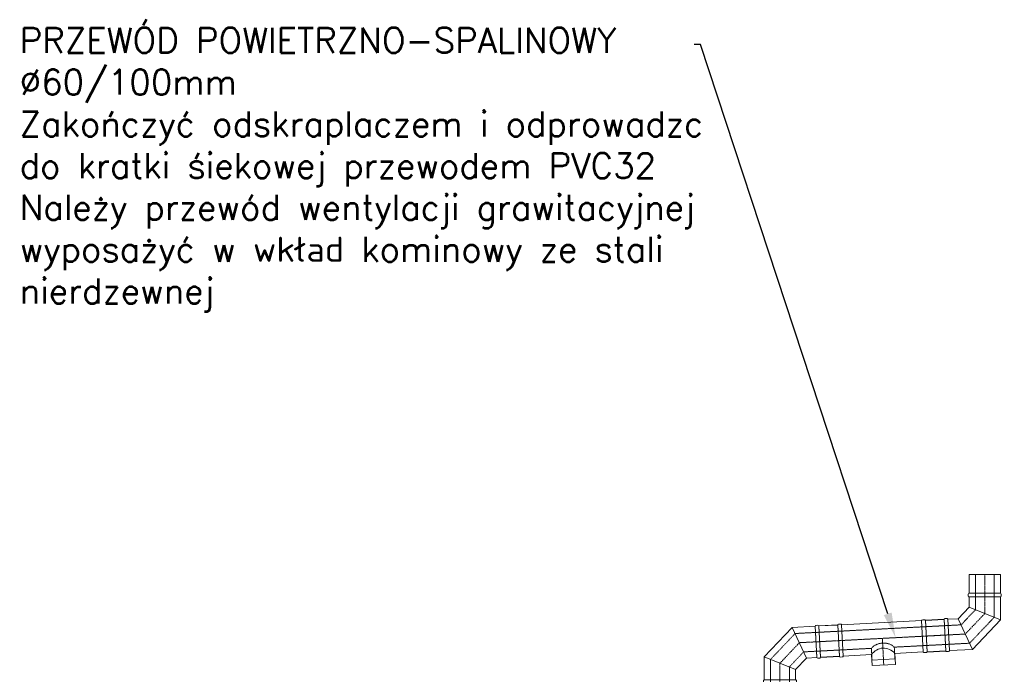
# Model space of a CAD drawing. Header units: centimetres. Extents: x 8850 to 34176, y 15581 to 20389.
# Tile 8 of 12: x 9595 to 9909, y 20180 to 20389. Entities that reach past the tile are written whole.
import ezdxf
from ezdxf import colors
from ezdxf.entities.mleader import LeaderData, LeaderLine
from ezdxf.enums import TextEntityAlignment as Align
from ezdxf.math import Vec2, Vec3

# ---------------------------------------------------------------- set-up
doc = ezdxf.new("R2010")
doc.units = ezdxf.units.CM
doc.header["$LTSCALE"] = 0.2
doc.linetypes.add('DASHDOT', pattern=[1, 0.5, -0.25, 0, -0.25])
doc.linetypes.add('DASHEDX2', pattern=[1.5, 1, -0.5])
for name, color, linetype, lineweight in [('2DH_PRO_p', 170, 'Continuous', 15), ('_ET_OPIS', 7, 'Continuous', 20), ('CP_AXIS', 143, 'DASHDOT', 9), ('CP_DETAL', 33, 'Continuous', 9)]:
    doc.layers.add(name, color=color, linetype=linetype, lineweight=lineweight)
doc.styles.add('CP_ATTR', font='arial.ttf')
doc.styles.add('SIMPLEX', font='simplex.shx', dxfattribs={"height": 12})

# ---------------------------------------------------------------- blocks, each defined once
blk = doc.blocks.new('2dchmd003_m01')
for p, q in [((60, 50), (0, 50)), ((0, -50), (0, 50)), ((60, -50), (60, 50)), ((60, -50), (0, -50))]:
    blk.add_line(p, q)
blk = doc.blocks.new('2dchmd003_m02')
for p, q in [((0, -50), (0, 50)), ((9, 53), (3, 53)), ((12, -50), (12, 50)), ((9, -53), (3, -53))]:
    blk.add_line(p, q)
for centre, start, end in [((3, 50), 90, 180), ((9, 50), 0, 90), ((3, -50), 180, 270), ((9, -50), 270, 0)]:
    blk.add_arc(centre, 3, start, end)
blk = doc.blocks.new('2hpn_fls002_0057_z0yhmc')
at = {"linetype": 'DASHEDX2'}
for p, q in [((10.1, 7.55), (10.69, 18.84)), ((15.96, 4.84), (16.68, 18.52)), ((5.3, 3), (10.1, 7.55)), ((7.7, -3), (15.96, 4.84)), ((-6, 3), (5.3, 3)), ((-6, -3), (7.7, -3))]:
    blk.add_line(p, q, dxfattribs=at)
for p, q in [((8.14, 8.45), (8.31, 11.75)), ((8.31, 11.75), (18.3, 11.23)), ((18.3, 11.23), (17.92, 3.94)), ((4.51, 5), (8.14, 8.45)), ((-6, 5.1), (0, 5.1)), ((-6, -5.1), (-6, 5.1)), ((0, 5.1), (0, -5.1)), ((0.9, 5.25), (0.2, 5.25)), ((1.2, 5), (1.2, -5)), ((1.2, 5), (4.51, 5)), ((8.49, -5), (17.92, 3.94)), ((-6, -5.1), (0, -5.1)), ((0.2, -5.25), (0.9, -5.25)), ((1.2, -5), (8.49, -5))]:
    blk.add_line(p, q)
for centre, major_axis, ratio, start_param, end_param in [((0.2, 5.1), (-0.2, 0), 0.75, -1.570796, 0), ((0.9, 5), (-0.3, 0), 0.833333, -3.141593, -1.570796), ((0.2, -5.1), (-0.2, 0), 0.75, 0, 1.570796), ((0.9, -5), (-0.3, 0), 0.833333, 1.570796, 3.141593)]:
    blk.add_ellipse(centre, major_axis=major_axis, ratio=ratio, start_param=start_param, end_param=end_param)
at = {"layer": 'CP_AXIS'}
for p, q in [((13.03, 6.2), (13.68, 18.68)), ((6.5, 0), (13.03, 6.2)), ((-6, 0), (6.5, 0))]:
    blk.add_line(p, q, dxfattribs=at)
at = {"layer": 'CP_DETAL'}
for p, q in [((17.92, 3.94), (8.14, 8.45)), ((8.49, -5), (4.51, 5))]:
    blk.add_line(p, q, dxfattribs=at)
at = {"xscale": 0.1, "rotation": 87}
for name, p, yscale in [('2dchmd003_m01', (13.37, 12.69), 0.1), ('2dchmd003_m02', (13.31, 11.49), 0.09905660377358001)]:
    blk.add_blockref(name, p, dxfattribs=dict(at, yscale=yscale))
at = {"linetype": 'ByBlock', "style": 'CP_ATTR', "flags": 9}
for tag in ['NAME', 'GROUP', 'NUMBER', 'PRODUCER', 'ARTICLE', 'PRODUCT-TYPE', 'ORDER-NO', 'CHARACTER', 'DN', 'PN', 'TEMPERATURE', 'FLOW', 'POWER', 'VOLTAGE', 'WEIGHT', 'OTHER']:
    blk.add_attdef(tag, text='', height=0.00005, dxfattribs=at).set_placement((-5.3, -4.99), align=Align.MIDDLE_LEFT)
blk = doc.blocks.new('2hpn_fls001_0113_aktrft')
for p, q in [((17.75, 8.5), (10.25, 8.5)), ((10.25, 8.5), (10.25, 5)), ((10.25, 6.75), (17.75, 6.75)), ((17.75, 8.5), (17.75, 5)), ((-6, -5.1), (-6, 5.1)), ((0, 5.1), (-6, 5.1)), ((0, 5.1), (0, -5.1)), ((0.84, 5.25), (0.24, 5.25)), ((1.2, 5), (10.25, 5)), ((1.2, 5), (1.2, -5)), ((17.75, 5), (26.8, 5)), ((26.8, -5), (26.8, 5)), ((27.16, 5.25), (27.64, 5.25)), ((28, 5), (34, 5)), ((28, -5), (28, 5)), ((34, 5), (34, -5)), ((0, -5.1), (-6, -5.1)), ((0.84, -5.25), (0.24, -5.25)), ((1.2, -5), (26.8, -5)), ((27.16, -5.25), (27.64, -5.25)), ((28, -5), (34, -5))]:
    blk.add_line(p, q)
at = {"linetype": 'DASHEDX2'}
for p, q in [((10.35, 6.75), (10.35, 3)), ((17.65, 6.75), (17.65, 3)), ((10.35, 3), (-6, 3)), ((34, 3), (17.65, 3)), ((34, -3), (-6, -3))]:
    blk.add_line(p, q, dxfattribs=at)
for centre, major_axis, ratio, start_param, end_param in [((0.24, 5.1), (-0.24, 0), 0.625, -1.570796, 0), ((0.84, 5), (-0.36, 0), 0.694444, -3.141593, -1.570796), ((14, 8.54), (0, 5.42), 0.914802, 2.28361, 3.141593), ((14, 8.54), (0, 5.42), 0.914802, 3.141593, 3.999576), ((27.16, 5), (-0.36, 0), 0.694444, -1.570796, 0), ((27.64, 5), (-0.36, 0), 0.694444, -3.141593, -1.570796), ((0.24, -5.1), (-0.24, 0), 0.625, 0, 1.570796), ((0.84, -5), (-0.36, 0), 0.694444, 1.570796, 3.141593), ((27.16, -5), (-0.36, 0), 0.694444, 0, 1.570796), ((27.64, -5), (-0.36, 0), 0.694444, 1.570796, 3.141593)]:
    blk.add_ellipse(centre, major_axis=major_axis, ratio=ratio, start_param=start_param, end_param=end_param)
for start_param, end_param in [(0.56098, 1.570796), (1.570796, 2.580613)]:
    blk.add_ellipse((14, 4.71), major_axis=(-4.31, 0), ratio=0.743558, start_param=start_param, end_param=end_param, dxfattribs=at)
at = {"layer": 'CP_AXIS'}
for p, q in [((14, 8.5), (14, 0)), ((34, 0), (-6, 0))]:
    blk.add_line(p, q, dxfattribs=at)
at = {"linetype": 'ByBlock', "style": 'CP_ATTR', "flags": 9}
for tag in ['OTHER', 'WEIGHT', 'VOLTAGE', 'POWER', 'FLOW', 'TEMPERATURE', 'PN', 'DN', 'CHARACTER', 'ORDER-NO', 'PRODUCT-TYPE', 'ARTICLE', 'PRODUCER', 'NUMBER', 'GROUP', 'NAME']:
    blk.add_attdef(tag, text='', height=0.00005, dxfattribs=at).set_placement((-4.8, 0.01), align=Align.MIDDLE_LEFT)

msp = doc.modelspace()

# ---------------------------------------------------------------- block references
at = {"layer": '2DH_PRO_p', "rotation": 3.000000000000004}
msp.add_blockref('2hpn_fls002_0057_z0yhmc', (9890.36, 20193.01), dxfattribs=at)
at = {"layer": '2DH_PRO_p', "yscale": -1}
for name, p, rotation in [('2hpn_fls002_0057_z0yhmc', (9837.73, 20177.55), 90), ('2hpn_fls001_0113_aktrft', (9856.41, 20191.23), 3.000000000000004)]:
    msp.add_blockref(name, p, dxfattribs=dict(at, rotation=rotation))

# ---------------------------------------------------------------- leaders
at = {"layer": '_ET_OPIS', "ltscale": 2}
ml = msp.add_multileader_mtext('Standard', dxfattribs=at)
ml.set_content('PRZEWÓD POWIETRZNO-SPALINOWY %%C60/100mm\\PZakończyć odskraplaczem i odprowadzc do kratki śiekowej przewodem PVC32\\PNależy przewód wentylacji grawitacyjnej wyposażyć w wkład kominowy ze stali nierdzewnej ', color=256, style='SIMPLEX')
ml.set_leader_properties()
ml.build(insert=Vec2(0, 0))
ml.multileader.update_dxf_attribs({"dogleg_length": 2, "arrow_head_size": 8})
ctx = ml.context
ctx.base_point, ctx.char_height, ctx.arrow_head_size, ctx.landing_gap_size, ctx.plane_origin = Vec3(9594.24, 20381.49), 8, 8, 1, Vec3(10377.98, 20560.99)
notes = []
notes.append((ctx, [(0, (1, 1, 0), (9812.34, 20381.49), (-1, 0), 2, [(0, [(9874.6, 20192.19)], 0, [])])]))
ctx.mtext.insert, ctx.mtext.width, ctx.mtext.defined_height, ctx.mtext.flow_direction = Vec3(9595.24, 20386.83), 242.1891, 51.02, 5
for ctx, leaders in notes:
    for number, flags, end, landing, length, lines in leaders:
        leader = LeaderData()
        leader.index, (leader.has_last_leader_line, leader.has_dogleg_vector, leader.attachment_direction) = number, flags
        leader.last_leader_point, leader.dogleg_vector, leader.dogleg_length = Vec3(end), Vec3(landing), length
        for number, points, colour, breaks in lines:
            line = LeaderLine()
            line.index, line.vertices, line.color, line.breaks = number, Vec3.list(points), colors.encode_raw_color(colour), breaks
            leader.lines.append(line)
        ctx.leaders.append(leader)

doc.saveas('drawing.dxf')
